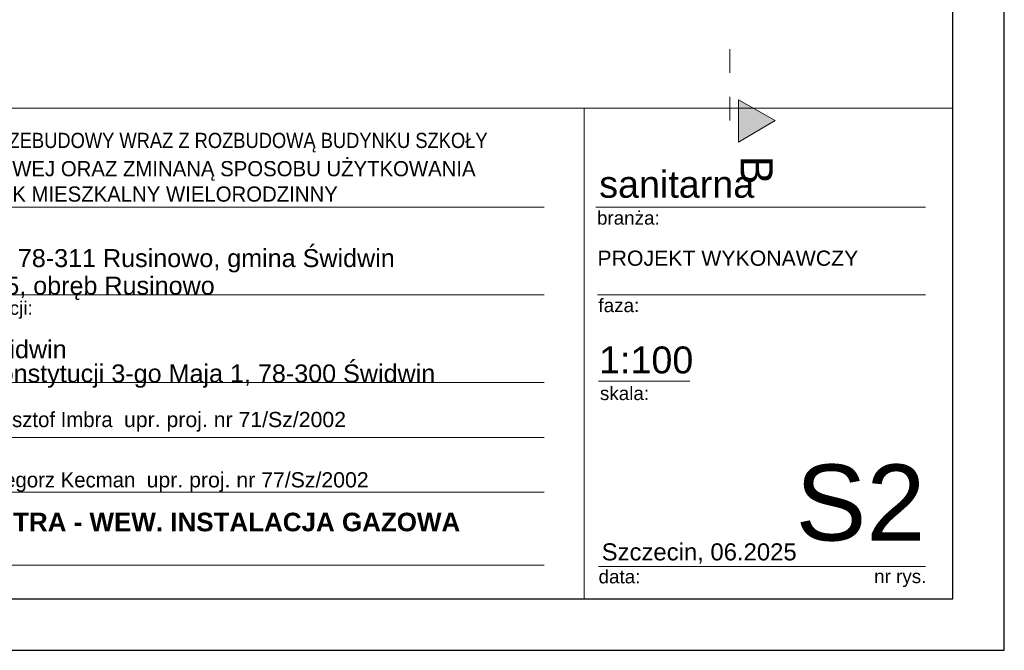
# Model space of a CAD drawing. Extents: x -220425 to -32551, y -64521 to 77206.
# Tile 46 of 59: x -173012 to -161360, y 21409 to 28880. Entities that reach past the tile are written whole.
import ezdxf

# ---------------------------------------------------------------- set-up
doc = ezdxf.new("R2010")
doc.units = 0
doc.header["$MEASUREMENT"] = 0
doc.linetypes.add('Dashed', pattern=[564.444447, 282.222223, -282.222223])
for name, color, linetype, lineweight in [('#ks', 34, 'Continuous', 30), ('ARCH TABELA_Nr_Pióra__1', 7, 'Continuous', 25), ('ARCH TABELA_Nr_Pióra__21', 7, 'Continuous', 9), ('ARCH TABELA_Nr_Pióra__7', 7, 'Continuous', 13), ('INWENT OPISY_Nr_Pióra__21', 7, 'Continuous', 9), ('INWENT OPISY_Nr_Pióra__41', 7, 'Continuous', 15)]:
    doc.layers.add(name, color=color, linetype=linetype, lineweight=lineweight)
doc.layers.add('Drzwi ArchiCAD', color=7, linetype='Continuous')
doc.styles.add('GENERATED_STYLE_11', font='arialbd.ttf')
doc.styles.add('GENERATED_STYLE_6', font='txt')
doc.styles.add('GENERATED_STYLE_7', font='txt')
doc.styles.add('GENERATED_STYLE_9', font='arial.ttf')

# ---------------------------------------------------------------- blocks, each defined once
blk = doc.blocks.new('A$C382C6C0C')
at = {"layer": '#ks', "color": 7, "lineweight": -3}
for p, q in [((3951.5, -2909), (3951.5, 61)), ((3890.5, -2848), (3890.5, 0)), ((0, -2848), (3890.5, -2848)), ((-248.5, -2909), (3951.5, -2909))]:
    blk.add_line(p, q, dxfattribs=at)
blk = doc.blocks.new('A$C68B81502')
at = {"layer": 'INWENT OPISY_Nr_Pióra__21', "color": 252, "linetype": 'Continuous'}
blk.add_solid([(32745, -2556), (32745, -2056), (33181, -2300)], dxfattribs=at)
at = {"layer": 'INWENT OPISY_Nr_Pióra__41', "color": 252, "linetype": 'Dashed'}
blk.add_line((32645, -2300), (32645, -1200), dxfattribs=at)
at = {"layer": 'INWENT OPISY_Nr_Pióra__41', "color": 252, "linetype": 'Continuous'}
for p, q in [((32745, -2056), (33181, -2300)), ((32745, -2056), (32745, -2556)), ((33181, -2300), (32745, -2556))]:
    blk.add_line(p, q, dxfattribs=at)
at = {"layer": 'INWENT OPISY_Nr_Pióra__21', "color": 252, "linetype": 'Continuous', "style": 'GENERATED_STYLE_6'}
blk.add_text('B', height=380, rotation=270, dxfattribs=at).set_placement((32772, -2718))

msp = doc.modelspace()

# ---------------------------------------------------------------- linework, layer by layer
at = {"layer": 'ARCH TABELA_Nr_Pióra__21', "linetype": 'Continuous'}
for p, q in [((-179470.297, 27830.054), (-161970.297, 27830.054)), ((-166331.999, 27830.054), (-166331.999, 22018.884)), ((-161970.297, 27830.054), (-161970.297, 22018.884)), ((-174504.446, 26660.054), (-166804.64, 26660.054)), ((-166192.68, 26660.054), (-162293.333, 26660.054)), ((-174504.446, 25620.054), (-166804.64, 25620.054)), ((-166175.233, 25620.054), (-162293.333, 25620.054)), ((-166163.425, 24597.394), (-165083.797, 24597.394)), ((-174504.446, 24580.054), (-166804.64, 24580.054)), ((-174504.446, 23931.486), (-166804.64, 23931.486)), ((-174493.754, 23282.918), (-166804.64, 23282.918)), ((-174504.446, 22418.884), (-166804.64, 22418.884)), ((-166163.425, 22401.291), (-163881.636, 22401.291)), ((-163881.636, 22401.291), (-162293.333, 22401.291)), ((-161970.297, 22018.884), (-174576.68, 22018.884))]:
    msp.add_line(p, q, dxfattribs=at)

# ---------------------------------------------------------------- block references
at = {"layer": '#ks', "color": 1, "lineweight": 35, "xscale": 10, "yscale": 10, "zscale": 10}
msp.add_blockref('A$C382C6C0C', (-200875.213, 50498.884), dxfattribs=at)
at = {"layer": 'Drzwi ArchiCAD'}
msp.add_blockref('A$C68B81502', (-197252.38, 29984.852), dxfattribs=at)

# ---------------------------------------------------------------- texts
at = {"layer": 'ARCH TABELA_Nr_Pióra__1', "color": 7, "linetype": 'Continuous', "style": 'GENERATED_STYLE_7', "width": 0.9}
msp.add_text('PROJEKT PRZEBUDOWY WRAZ Z ROZBUDOWĄ BUDYNKU SZKOŁY', height=180, dxfattribs=at).set_placement((-174504.446, 27359.772))
at = {"layer": 'ARCH TABELA_Nr_Pióra__1', "color": 7, "linetype": 'Continuous', "style": 'GENERATED_STYLE_7'}
for s, p in [('PODSTAWOWEJ ORAZ ZMINANĄ SPOSOBU UŻYTKOWANIA', (-174504.446, 27024.921)), ('NA BUDYNEK MIESZKALNY WIELORODZINNY', (-174504.446, 26724.291))]:
    msp.add_text(s, height=180, dxfattribs=at).set_placement(p)
at = {"layer": 'ARCH TABELA_Nr_Pióra__1', "linetype": 'Continuous', "insert": (-174490.669, 23039.182), "char_height": 220, "attachment_point": 1, "style": 'GENERATED_STYLE_11'}
msp.add_mtext('RZUT PIĘTRA - WEW. INSTALACJA GAZOWA', dxfattribs=at)
at = {"layer": 'ARCH TABELA_Nr_Pióra__21', "linetype": 'Continuous', "insert": (-174504.446, 24518.777), "char_height": 212.76596, "attachment_point": 7, "line_spacing_factor": 0.807442, "style": 'GENERATED_STYLE_9'}
msp.add_mtext('{Gmina Świdwin\\Pul. Plac Konstytucji 3-go Maja 1, 78-300 Świdwin}', dxfattribs=at)
at = {"layer": 'ARCH TABELA_Nr_Pióra__7', "linetype": 'Continuous', "style": 'GENERATED_STYLE_9'}
for s, insert, char_height, attachment_point in [('sanitarna', (-166154.01, 27089.731), 319.1596, 1), ('{branża:}', (-166180.872, 26611.308), 159.5798, 1), ('{adres inwestycji:}', (-174493.754, 25543.921), 159.57979, 1), ('{faza:}', (-166163.425, 25575.011), 159.5798, 1), ('{1:100}', (-166156.117, 25008.64), 319.1596, 1), ('{skala:}', (-166145.765, 24533.108), 159.5798, 1), ('S2', (-162293.333, 23609.867), 900, 3), ('Szczecin, 06.2025', (-166124.755, 22676.228), 202.12755, 1), ('{data:}', (-166162.042, 22361.734), 159.5798, 1), ('{nr rys.}', (-162901.274, 22364.815), 159.5798, 1)]:
    msp.add_mtext(s, dxfattribs=dict(at, insert=insert, char_height=char_height, attachment_point=attachment_point))
for s, insert, char_height, attachment_point, line_spacing_factor in [('{Rusinowo, 78-311 Rusinowo, gmina Świdwin \\Pdz.nr 375/5, obręb Rusinowo}', (-174504.446, 25558.777), 212.76596, 7, 0.918867), ('PROJEKT WYKONAWCZY', (-166175.233, 26144.626), 180, 1, 0.923713)]:
    msp.add_mtext(s, dxfattribs=dict(at, insert=insert, char_height=char_height, attachment_point=attachment_point, line_spacing_factor=line_spacing_factor))
at = {"layer": 'ARCH TABELA_Nr_Pióra__7', "color": 0, "linetype": 'Continuous', "char_height": 180, "attachment_point": 1, "style": 'GENERATED_STYLE_7'}
for s, insert, width in [('mgr inż. Krzysztof Imbra  \\fArial|b0|i0|c238;upr. proj. nr 71/Sz/2002', (-174506.68, 24233.38), 7590.74662), ('mgr inż. Grzegorz Kecman  \\fArial|b0|i0|c238;upr. proj. nr 77/Sz/2002', (-174506.68, 23519.048), 7371.60071)]:
    msp.add_mtext(s, dxfattribs=dict(at, insert=insert, width=width))

doc.saveas('drawing.dxf')
